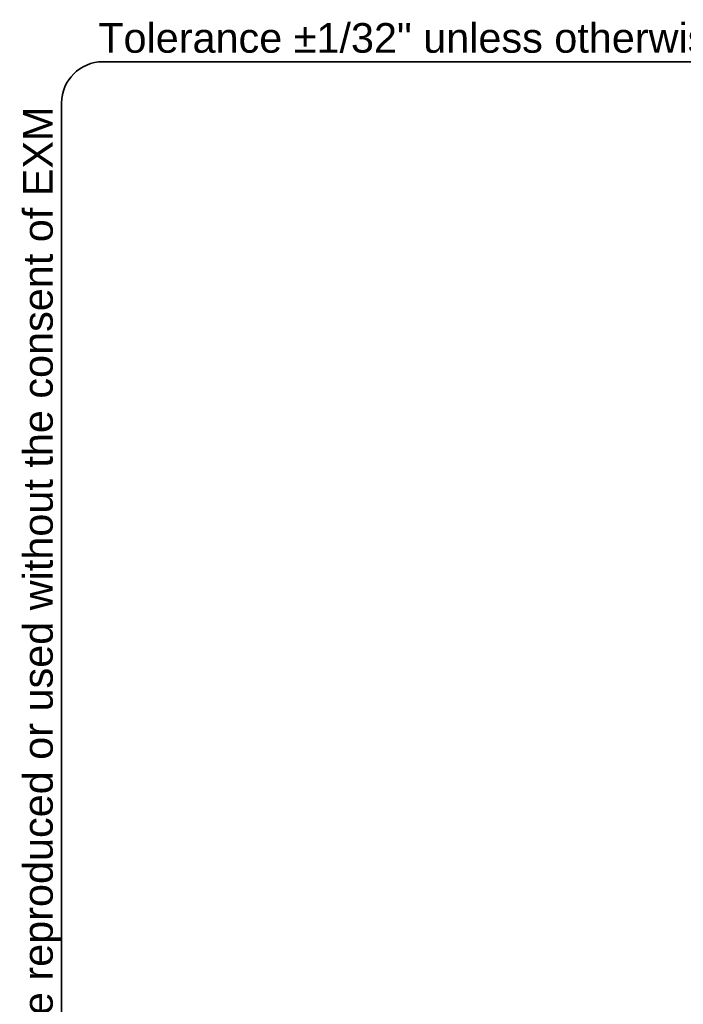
# Model space of a CAD drawing. Header units: inches. Extents: x 0 to 160, y -11 to 104.
# Tile 41 of 121: x 3 to 22, y 75 to 104. Entities that reach past the tile are written whole.
import ezdxf

# ---------------------------------------------------------------- set-up
doc = ezdxf.new("R2010")
doc.units = ezdxf.units.IN
doc.header["$LTSCALE"] = 9.614827
doc.header["$MEASUREMENT"] = 0
doc.layers.get('0').update_dxf_attribs({"lineweight": 25})
doc.layers.add('Sketch Geometry(ANSI)', color=7, linetype='Continuous', lineweight=25)
doc.layers.add('Symbols(ANSI)', color=7, linetype='Continuous', lineweight=25)
doc.styles.add('Current-ANSI', font='arial.ttf')

# ---------------------------------------------------------------- blocks, each defined once
blk = doc.blocks.new('Borders 8_EXM - B (Inch)')
at = {"layer": 'Sketch Geometry(ANSI)', "linetype": 'Continuous', "lineweight": 35}
for p, q in [((16.3979, 10.6915), (0.5229, 10.6915)), ((0.3979, 10.5665), (0.3979, 0.2545))]:
    blk.add_line(p, q, dxfattribs=at)
blk.add_arc((0.5229, 10.5665), 0.125, 90, 180, dxfattribs=at)
at = {"layer": 'Symbols(ANSI)', "color": 7, "insert": (0.5091, 10.6919), "char_height": 0.09, "attachment_point": 7, "style": 'Current-ANSI'}
blk.add_mtext('Tolerance ±1/32" unless otherwise specified', dxfattribs=at)
at = {"layer": 'Symbols(ANSI)', "color": 7, "insert": (0.3979, 5.4193), "char_height": 0.09, "attachment_point": 7, "rotation": 90, "style": 'Current-ANSI'}
blk.add_mtext('This drawing is confidential and must not be reproduced or used without the consent of EXM', dxfattribs=at)
at = {"layer": 'Symbols(ANSI)', "color": 7, "style": 'Current-ANSI'}
blk.add_attdef('FILENAME_AND_PATH_001', (6.1601, 10.7181), '', height=0.09, dxfattribs=at)

msp = doc.modelspace()

# ---------------------------------------------------------------- block references
at = {"xscale": 9.61482679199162, "yscale": 9.61482679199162, "zscale": 9.61482679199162}
msp.add_blockref('Borders 8_EXM - B (Inch)', (0, 0), dxfattribs=at)

doc.saveas('drawing.dxf')
